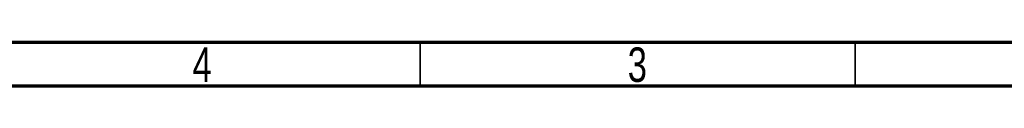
# Model space of a CAD drawing. Header units: inches. Extents: x 0.6 to 16.3, y 0.2 to 11.5.
# Tile 12 of 33: x 8.6 to 13.1, y 11.3 to 11.5. Entities that reach past the tile are written whole.
import ezdxf

# ---------------------------------------------------------------- set-up
doc = ezdxf.new("R2010")
doc.units = ezdxf.units.IN
doc.header["$MEASUREMENT"] = 0
doc.styles.add('SLDTEXTSTYLE0', font='TXT', dxfattribs={"width": 0.75})

msp = doc.modelspace()

# ---------------------------------------------------------------- linework, layer by layer
at = {"color": 7, "linetype": 'Continuous', "lineweight": 70}
for p, q in [((0.5906, 11.4961), (16.3386, 11.4961)), ((0.7874, 11.2992), (16.1417, 11.2992))]:
    msp.add_line(p, q, dxfattribs=at)
at = {"color": 7, "linetype": 'Continuous', "lineweight": 35}
for p, q in [((10.4331, 11.2992), (10.4331, 11.4961)), ((12.4016, 11.2992), (12.4016, 11.4961))]:
    msp.add_line(p, q, dxfattribs=at)

# ---------------------------------------------------------------- texts
at = {"color": 7, "linetype": 'Continuous', "lineweight": 0, "char_height": 0.1562, "attachment_point": 2, "style": 'SLDTEXTSTYLE0'}
for s, insert in [('4', (9.4472, 11.4728)), ('3', (11.4157, 11.4728))]:
    msp.add_mtext(s, dxfattribs=dict(at, insert=insert))

doc.saveas('drawing.dxf')
